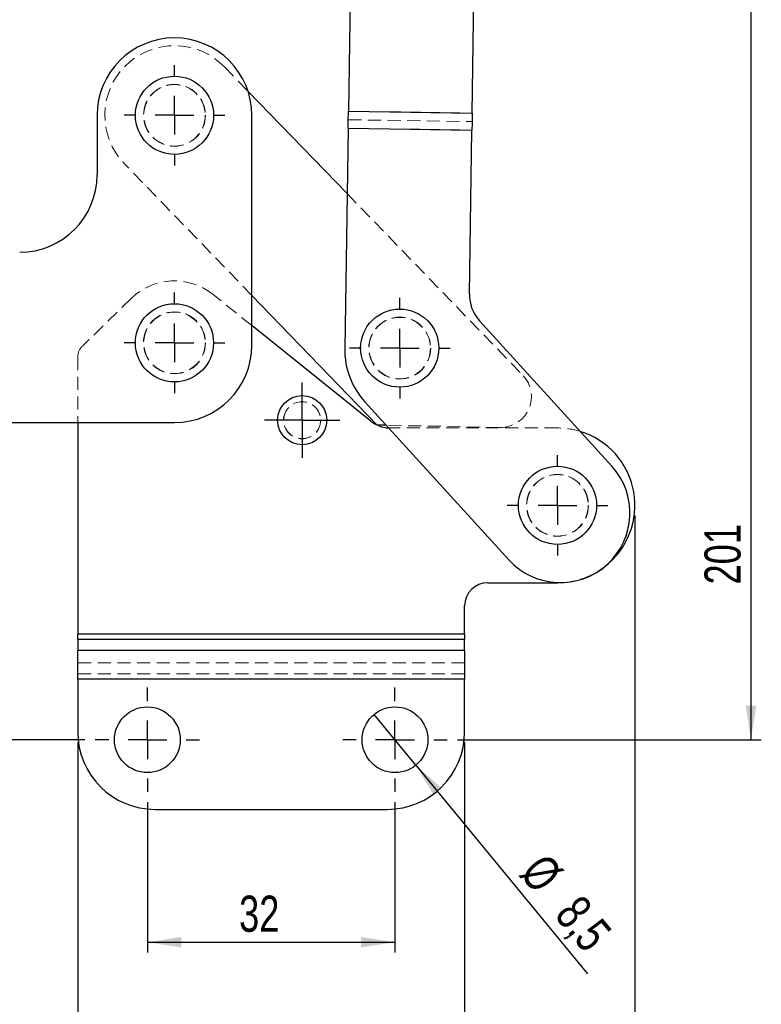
# Model space of a CAD drawing. Header units: millimetres. Extents: x 50 to 364, y 8 to 287.
# Tile 6 of 16: x 112 to 184, y 110 to 206. Entities that reach past the tile are written whole.
import ezdxf

# ---------------------------------------------------------------- set-up
doc = ezdxf.new("R2010")
doc.units = ezdxf.units.MM
doc.linetypes.add('HIDDEN', pattern=[1.905, 1.27, -0.635])
doc.layers.add('FORMATO', color=179, linetype='Continuous')
doc.styles.add('SLDTEXTSTYLE0', font='TXT', dxfattribs={"width": 0.75})
doc.dimstyles.new('SLDDIMSTYLE0', dxfattribs={"dimtxt": 3.5, "dimasz": 3.302, "dimexe": 0, "dimexo": 0.0625, "dimgap": 0.875, "dimtad": 1, "dimdec": 0, "dimlfac": 1.333333, "dimrnd": 1e-09, "dimzin": 12, "dimdsep": 46, "dimtxsty": 'SLDTEXTSTYLE0', "dimsah": 1, "dimcen": 0.09, "dimadec": 0, "dimazin": 3, "dimtfac": 1, "dimtdec": 0, "dimtofl": 0, "dimtmove": 0, "dimatfit": 3, "dimfxl": 0, "dimfrac": 2, "dimtolj": 1, "dimtzin": 12, "dimarcsym": 0})
doc.dimstyles.new('SLDDIMSTYLE1', dxfattribs={"dimtxt": 3.5, "dimasz": 3.302, "dimexe": 0, "dimexo": 0.0625, "dimgap": 0.875, "dimtad": 1, "dimdec": 3, "dimlfac": 1.333333, "dimrnd": 1e-09, "dimzin": 12, "dimdsep": 46, "dimtxsty": 'SLDTEXTSTYLE0', "dimsah": 1, "dimcen": 0.09, "dimadec": 0, "dimazin": 3, "dimtfac": 1, "dimtdec": 3, "dimtofl": 0, "dimtmove": 0, "dimatfit": 3, "dimfxl": 0, "dimfrac": 2, "dimtolj": 1, "dimtzin": 12, "dimarcsym": 0})
doc.dimstyles.new('SLDDIMSTYLE2', dxfattribs={"dimtxt": 3.5, "dimasz": 3.302, "dimexe": 0, "dimexo": 0.0625, "dimgap": 0.875, "dimtad": 1, "dimdec": 3, "dimlfac": 1.333333, "dimrnd": 1e-09, "dimzin": 12, "dimdsep": 46, "dimtxsty": 'SLDTEXTSTYLE0', "dimblk1": 'NONE', "dimsah": 1, "dimcen": 0, "dimadec": 0, "dimazin": 3, "dimtfac": 1, "dimtdec": 3, "dimtmove": 0, "dimatfit": 3, "dimldrblk": 'NONE', "dimfxl": 0, "dimfrac": 2, "dimtolj": 1, "dimtzin": 12, "dimarcsym": 0})

# ---------------------------------------------------------------- blocks, each defined once
blk = doc.blocks.new('_D')
at = {"layer": 'FORMATO'}
for p, q in [((151.406, 287.076), (183.858, 287.076)), ((182.858, 287.076), (182.858, 136)), ((154.417, 136), (183.858, 136))]:
    blk.add_line(p, q, dxfattribs=at)
for points in [[(182.858, 287.076), (182.35, 283.774), (183.366, 283.774)], [(182.858, 136), (183.366, 139.302), (182.35, 139.302)]]:
    blk.add_solid(points, dxfattribs=at)
at = {"layer": 'FORMATO', "insert": (178.346, 151.047), "char_height": 3.5, "attachment_point": 1, "rotation": 90, "style": 'SLDTEXTSTYLE0'}
blk.add_mtext('201', dxfattribs=at)
blk = doc.blocks.new('_D_1')
at = {"layer": 'FORMATO'}
for p, q in [((124.355, 129.937), (124.355, 115.377)), ((148.355, 129.937), (148.355, 115.377)), ((124.355, 116.377), (148.355, 116.377))]:
    blk.add_line(p, q, dxfattribs=at)
for points in [[(124.355, 116.377), (127.657, 115.869), (127.657, 116.885)], [(148.355, 116.377), (145.053, 116.885), (145.053, 115.869)]]:
    blk.add_solid(points, dxfattribs=at)
at = {"layer": 'FORMATO', "insert": (133.244, 120.889), "char_height": 3.5, "attachment_point": 1, "style": 'SLDTEXTSTYLE0'}
blk.add_mtext('32', dxfattribs=at)
blk = doc.blocks.new('_D_2')
at = {"layer": 'FORMATO'}
for p, q in [((117.605, 135.75), (117.605, 100.25)), ((155.105, 135.75), (155.105, 100.25)), ((117.605, 101.25), (155.105, 101.25))]:
    blk.add_line(p, q, dxfattribs=at)
for points in [[(117.605, 101.25), (120.907, 100.742), (120.907, 101.758)], [(155.105, 101.25), (151.803, 101.758), (151.803, 100.742)]]:
    blk.add_solid(points, dxfattribs=at)
at = {"layer": 'FORMATO', "insert": (133.244, 105.762), "char_height": 3.5, "attachment_point": 1, "style": 'SLDTEXTSTYLE0'}
blk.add_mtext('50', dxfattribs=at)
blk = doc.blocks.new('_D_3')
at = {"layer": 'FORMATO'}
for p, q in [((74.48, 165.745), (74.48, 100.25)), ((117.605, 135.75), (117.605, 100.25)), ((117.605, 101.25), (74.48, 101.25))]:
    blk.add_line(p, q, dxfattribs=at)
for points in [[(74.48, 101.25), (77.782, 100.742), (77.782, 101.758)], [(117.605, 101.25), (114.303, 101.758), (114.303, 100.742)]]:
    blk.add_solid(points, dxfattribs=at)
at = {"layer": 'FORMATO', "insert": (93, 105.762), "char_height": 3.5, "attachment_point": 1, "style": 'SLDTEXTSTYLE0'}
blk.add_mtext('57', dxfattribs=at)
blk = doc.blocks.new('_D_4')
at = {"layer": 'FORMATO'}
for p, q in [((74.48, 165.745), (74.48, 82.25)), ((171.605, 157.718), (171.605, 82.25)), ((74.48, 83.25), (171.605, 83.25))]:
    blk.add_line(p, q, dxfattribs=at)
for points in [[(74.48, 83.25), (77.782, 82.742), (77.782, 83.758)], [(171.605, 83.25), (168.303, 83.758), (168.303, 82.742)]]:
    blk.add_solid(points, dxfattribs=at)
at = {"layer": 'FORMATO', "insert": (128.911, 87.762), "char_height": 3.5, "attachment_point": 1, "style": 'SLDTEXTSTYLE0'}
blk.add_mtext('129', dxfattribs=at)
blk = doc.blocks.new('_D_5')
at = {"layer": 'FORMATO'}
for p, q in [((76.48, 166.745), (63.48, 166.745)), ((64.48, 166.745), (64.48, 136)), ((118.292, 136), (63.48, 136))]:
    blk.add_line(p, q, dxfattribs=at)
for points in [[(64.48, 166.745), (63.972, 163.443), (64.988, 163.443)], [(64.48, 136), (64.988, 139.302), (63.972, 139.302)]]:
    blk.add_solid(points, dxfattribs=at)
at = {"layer": 'FORMATO', "insert": (59.968, 145.586), "char_height": 3.5, "attachment_point": 1, "rotation": 90, "style": 'SLDTEXTSTYLE0'}
blk.add_mtext('40', dxfattribs=at)
blk = doc.blocks.new('_D_6')
at = {"layer": 'FORMATO'}
for p, q in [((76.481, 183.245), (53.893, 183.245)), ((54.893, 183.245), (54.893, 136)), ((118.292, 136), (53.893, 136))]:
    blk.add_line(p, q, dxfattribs=at)
for points in [[(54.893, 183.245), (54.385, 179.943), (55.401, 179.943)], [(54.893, 136), (55.401, 139.302), (54.385, 139.302)]]:
    blk.add_solid(points, dxfattribs=at)
at = {"layer": 'FORMATO', "insert": (50.382, 152.34), "char_height": 3.5, "attachment_point": 1, "rotation": 90, "style": 'SLDTEXTSTYLE0'}
blk.add_mtext('62', dxfattribs=at)
blk = doc.blocks.new('_D_7')
at = {"layer": 'FORMATO'}
for q in [(146.33, 138.461), (167.027, 113.304)]:
    blk.add_line((150.38, 133.538), q, dxfattribs=at)
blk.add_solid([(150.38, 133.538), (152.085, 130.666), (152.87, 131.311)], dxfattribs=at)
at = {"layer": 'FORMATO', "char_height": 3.5, "attachment_point": 1, "rotation": 309.44358, "style": 'SLDTEXTSTYLE0'}
for s, insert in [('%%c', (163.035, 125.227)), ('8,5', (166.429, 121.185))]:
    blk.add_mtext(s, dxfattribs=dict(at, insert=insert))
blk = doc.blocks.new('_NONE')
blk = doc.blocks.new('SW_CENTERMARKSYMBOL_0')
at = {"layer": 'FORMATO', "color": 0}
for p, q in [((0, 3.75), (0, 4.875)), ((0, 0), (0, 1.875)), ((-3.75, 0), (-4.875, 0)), ((0, 0), (-1.875, 0)), ((0, 0), (0, -1.875)), ((0, 0), (1.875, 0)), ((3.75, 0), (4.875, 0)), ((0, -3.75), (0, -4.875))]:
    blk.add_line(p, q, dxfattribs=at)
blk = doc.blocks.new('SW_CENTERMARKSYMBOL_1')
at = {"layer": 'FORMATO', "color": 0}
for p, q in [((0, 3.75), (0, 4.875)), ((0, 0), (0, 1.875)), ((-3.75, 0), (-4.875, 0)), ((0, 0), (-1.875, 0)), ((0, 0), (0, -1.875)), ((0, 0), (1.875, 0)), ((3.75, 0), (4.875, 0)), ((0, -3.75), (0, -4.875))]:
    blk.add_line(p, q, dxfattribs=at)
blk = doc.blocks.new('SW_CENTERMARKSYMBOL_2')
at = {"layer": 'FORMATO', "color": 0}
for p, q in [((0, 3.75), (0, 4.875)), ((0, 0), (0, 1.875)), ((-3.75, 0), (-4.875, 0)), ((0, 0), (-1.875, 0)), ((0, 0), (0, -1.875)), ((0, 0), (1.875, 0)), ((3.75, 0), (4.875, 0)), ((0, -3.75), (0, -4.875))]:
    blk.add_line(p, q, dxfattribs=at)
blk = doc.blocks.new('SW_CENTERMARKSYMBOL_3')
at = {"layer": 'FORMATO', "color": 0}
for p, q in [((0, 3.75), (0, 4.875)), ((0, 0), (0, 1.875)), ((-3.75, 0), (-4.875, 0)), ((0, 0), (-1.875, 0)), ((0, 0), (0, -1.875)), ((0, 0), (1.875, 0)), ((3.75, 0), (4.875, 0)), ((0, -3.75), (0, -4.875))]:
    blk.add_line(p, q, dxfattribs=at)
blk = doc.blocks.new('SW_CENTERMARKSYMBOL_4')
at = {"layer": 'FORMATO', "color": 0}
for p, q in [((0, 1.875), (0, 3.661)), ((0, 0), (0, 1.875)), ((-1.875, 0), (-3.661, 0)), ((0, 0), (-1.875, 0)), ((0, 0), (0, -1.875)), ((0, 0), (1.875, 0)), ((1.875, 0), (3.661, 0)), ((0, -1.875), (0, -3.661))]:
    blk.add_line(p, q, dxfattribs=at)
blk = doc.blocks.new('SW_CENTERMARKSYMBOL_5')
at = {"layer": 'FORMATO', "color": 0}
for p, q in [((0, 3.75), (0, 5.0625)), ((0, 0), (0, 1.875)), ((-3.75, 0), (-5.0625, 0)), ((0, 0), (-1.875, 0)), ((0, 0), (0, -1.875)), ((0, 0), (1.875, 0)), ((3.75, 0), (5.0625, 0)), ((0, -3.75), (0, -5.0625))]:
    blk.add_line(p, q, dxfattribs=at)
blk = doc.blocks.new('SW_CENTERMARKSYMBOL_6')
at = {"layer": 'FORMATO', "color": 0}
for p, q in [((0, 3.75), (0, 5.0625)), ((0, 0), (0, 1.875)), ((-3.75, 0), (-5.0625, 0)), ((0, 0), (-1.875, 0)), ((0, 0), (0, -1.875)), ((0, 0), (1.875, 0)), ((3.75, 0), (5.0625, 0)), ((0, -3.75), (0, -5.0625))]:
    blk.add_line(p, q, dxfattribs=at)

msp = doc.modelspace()

# ---------------------------------------------------------------- linework, layer by layer
at = {"color": 7, "linetype": 'Continuous', "lineweight": 25}
for p, q in [((144.052959, 210.813973), (143.839378, 196.916839)), ((155.837961, 196.732434), (156.051542, 210.629571)), ((134.10521, 198.862209), (143.716626, 188.929663)), ((143.839378, 196.916839), (155.837961, 196.732434)), ((119.481104, 196.517938), (119.480856, 190.742938)), ((134.480149, 174.242297), (134.481104, 196.517296)), ((143.814024, 195.267062), (143.485881, 173.915697)), ((143.814024, 195.267062), (155.812606, 195.082658)), ((155.568327, 179.188014), (155.812606, 195.082658)), ((146.637848, 166.497393), (134.480356, 179.061083)), ((156.544844, 176.605958), (169.367816, 162.520154)), ((146.025332, 166.877807), (134.480231, 176.142138)), ((159.384869, 153.432205), (145.438914, 168.751586)), ((96.979828, 166.743903), (126.979828, 166.742618)), ((117.604782, 166.74302), (117.604782, 146.237834)), ((147.506682, 166.48018), (146.637848, 166.497393)), ((157.354783, 151.217619), (164.104783, 151.217619)), ((164.104783, 151.217619), (164.479001, 151.22696)), ((155.104782, 146.237834), (155.104782, 148.967618)), ((155.104782, 146.237834), (117.604782, 146.237834)), ((117.604782, 145.707504), (117.604782, 146.237834)), ((155.104782, 146.237834), (155.104782, 145.707504)), ((117.604782, 145.707504), (117.604782, 144.64294)), ((155.104782, 145.707504), (117.604782, 145.707504)), ((155.104782, 144.64294), (155.104782, 145.707504)), ((155.104782, 144.64294), (117.604782, 144.64294)), ((117.604782, 141.858707), (117.604782, 144.64294)), ((155.104782, 144.64294), (155.104782, 141.858707)), ((117.604782, 141.858707), (117.604782, 136.749875)), ((155.104782, 141.858707), (117.604782, 141.858707)), ((155.104782, 136.749875), (155.104782, 141.858707)), ((125.104782, 129.249874), (147.604782, 129.249874))]:
    msp.add_line(p, q, dxfattribs=at)
at = {"color": 7, "linetype": 'HIDDEN', "lineweight": 18}
for p, q in [((131.831845, 201.21153), (134.10521, 198.862209)), ((143.839378, 196.916839), (155.837961, 196.732434)), ((143.826701, 196.091951), (155.825284, 195.907546)), ((143.814024, 195.267062), (155.812606, 195.082658)), ((134.480356, 179.061083), (122.130363, 191.823707)), ((143.716626, 188.929663), (160.730147, 171.347696)), ((122.79628, 178.768218), (118.058813, 174.159326)), ((134.480231, 176.142138), (130.735307, 179.14724)), ((117.604782, 173.084176), (117.604782, 166.74302)), ((158.514842, 166.262101), (147.506682, 166.48018)), ((147.902907, 166.217618), (147.741762, 166.221949)), ((164.104783, 166.217618), (147.902907, 166.217618)), ((155.104782, 146.237834), (117.604782, 146.237834)), ((155.104782, 145.707504), (117.604782, 145.707504)), ((155.104782, 144.64294), (117.604782, 144.64294)), ((155.104782, 143.453601), (117.604782, 143.453601)), ((155.104782, 142.389038), (117.604782, 142.389038)), ((155.104782, 141.858707), (117.604782, 141.858707))]:
    msp.add_line(p, q, dxfattribs=at)
at = {"color": 7, "linetype": 'Continuous', "lineweight": 25, "flags": 128}
for points in [[(143.814024, 195.267062), (143.817229, 195.475621), (143.820431, 195.683956), (143.823626, 195.891847), (143.82681, 196.099067), (143.829981, 196.305399), (143.833135, 196.510615), (143.836268, 196.714502), (143.839378, 196.916839)], [(155.837961, 196.732434), (155.834852, 196.530098), (155.831718, 196.326214), (155.828564, 196.120994), (155.825393, 195.914665), (155.822209, 195.707445), (155.819014, 195.499554), (155.815812, 195.291219), (155.812606, 195.082658)]]:
    msp.add_lwpolyline(points, dxfattribs=at)
at = {"color": 7, "linetype": 'Continuous', "lineweight": 25}
for centre, radius in [((126.981104, 196.517618), 3.7875), ((126.980159, 174.467618), 3.7875), ((148.812105, 173.954404), 3.7875), ((139.354782, 166.967618), 2.38125), ((164.104782, 158.717618), 3.7875), ((124.354782, 135.999874), 3.1875), ((148.354782, 135.999874), 3.1875)]:
    msp.add_circle(centre, radius, dxfattribs=at)
at = {"color": 7, "linetype": 'HIDDEN', "lineweight": 18}
for centre, radius in [((126.981104, 196.517618), 3), ((126.981104, 196.517618), 2.976562), ((126.980159, 174.467618), 3), ((126.980159, 174.467618), 3), ((126.980159, 174.467618), 2.976563), ((148.812105, 173.954404), 3), ((148.812105, 173.954404), 2.976563), ((139.354782, 166.967618), 1.8), ((139.354782, 166.967618), 1.785937), ((164.104782, 158.717618), 3), ((164.104782, 158.717618), 2.976563)]:
    msp.add_circle(centre, radius, dxfattribs=at)
at = {"color": 7, "linetype": 'Continuous', "lineweight": 25}
for centre, radius, start, end in [((126.981104, 196.517618), 7.5, 359.99754517, 179.99754517), ((111.980856, 190.743261), 7.5, 269.99754517, 359.99754517), ((159.317884, 179.130388), 3.75, 179.11950825, 222.31307334), ((126.980149, 174.242618), 7.5, 269.99754517, 359.99754517), ((150.984995, 173.800446), 7.5, 179.11950825, 222.31307334), ((147.902906, 169.217618), 3, 231.25480857, 266.9208817), ((164.104782, 158.717618), 7.5, 307.37159878, 72.97117158), ((164.376342, 157.97618), 6.750001, 222.31307334, 42.31307334), ((157.354782, 148.967618), 2.25, 90, 180), ((125.104782, 136.749874), 7.5, 180, 270), ((147.604782, 136.749874), 7.5, 270, 0)]:
    msp.add_arc(centre, radius, start, end, dxfattribs=at)
at = {"color": 7, "linetype": 'HIDDEN', "lineweight": 18}
for centre, radius, start, end in [((126.981104, 196.517618), 6.75, 44.05864765, 224.05864765), ((126.980159, 174.467618), 6, 51.25480857, 134.21184298), ((119.104782, 173.084176), 1.5, 134.21184298, 180), ((158.574263, 169.261513), 3, 268.86507987, 44.05864765), ((164.104782, 158.717618), 7.5, 72.97117158, 90), ((164.104782, 158.717618), 7.5, 272.86000796, 307.37159878)]:
    msp.add_arc(centre, radius, start, end, dxfattribs=at)

# ---------------------------------------------------------------- block references
at = {"layer": 'FORMATO'}
for name, p in [('SW_CENTERMARKSYMBOL_0', (126.981104, 196.517618)), ('SW_CENTERMARKSYMBOL_1', (126.980159, 174.467618)), ('SW_CENTERMARKSYMBOL_2', (148.812105, 173.954404)), ('SW_CENTERMARKSYMBOL_4', (139.354782, 166.967618)), ('SW_CENTERMARKSYMBOL_3', (164.104782, 158.717618)), ('SW_CENTERMARKSYMBOL_6', (124.354782, 135.999874)), ('SW_CENTERMARKSYMBOL_5', (148.354782, 135.999874))]:
    msp.add_blockref(name, p, dxfattribs=at)

# ---------------------------------------------------------------- dimensions: what is measured, and where the dimension line sits
for base, p1, p2, dimstyle, picture, middle in [((182.857675, 135.999874), (150.405672, 287.076159), (153.417282, 135.999874), 'SLDDIMSTYLE0', '_D', (182.857675, 154.926089)), ((54.893496, 135.999874), (77.480535, 183.244739), (119.292282, 135.999874), 'SLDDIMSTYLE1', '_D_6', (54.893496, 154.926089)), ((64.479764, 135.999874), (77.479828, 166.744739), (119.292282, 135.999874), 'SLDDIMSTYLE1', '_D_5', (64.479764, 148.172418))]:
    dim = msp.add_linear_dim(base=base, p1=p1, p2=p2, angle=90, dimstyle=dimstyle, dxfattribs=at)
    dim.commit()
    dim.dimension.update_dxf_attribs({"geometry": picture, "text_midpoint": middle, "dimtype": 160})
for base, p1, p2, dimstyle, picture, middle in [((74.479828, 101.249874), (117.604782, 136.749874), (74.479828, 166.744867), 'SLDDIMSTYLE0', '_D_3', (95.585657, 101.249874)), ((171.604782, 83.249874), (74.479828, 166.744867), (171.604782, 158.717618), 'SLDDIMSTYLE0', '_D_4', (132.790063, 83.249874)), ((155.104782, 101.249874), (117.604782, 136.749874), (155.104782, 136.749874), 'SLDDIMSTYLE1', '_D_2', (135.829853, 101.249874)), ((148.354782, 116.37728), (124.354782, 130.937374), (148.354782, 130.937374), 'SLDDIMSTYLE1', '_D_1', (135.829853, 116.37728))]:
    dim = msp.add_linear_dim(base=base, p1=p1, p2=p2, dimstyle=dimstyle, dxfattribs=at)
    dim.commit()
    dim.dimension.update_dxf_attribs({"geometry": picture, "text_midpoint": middle, "dimtype": 160})
dim = msp.add_diameter_dim_2p(p1=(146.329706, 138.461423), p2=(150.379859, 133.538326), dimstyle='SLDDIMSTYLE2', dxfattribs=at)
dim.commit()
dim.dimension.update_dxf_attribs({"geometry": '_D_7', "text_midpoint": (163.400473, 117.711352), "dimtype": 163})

doc.saveas('drawing.dxf')
